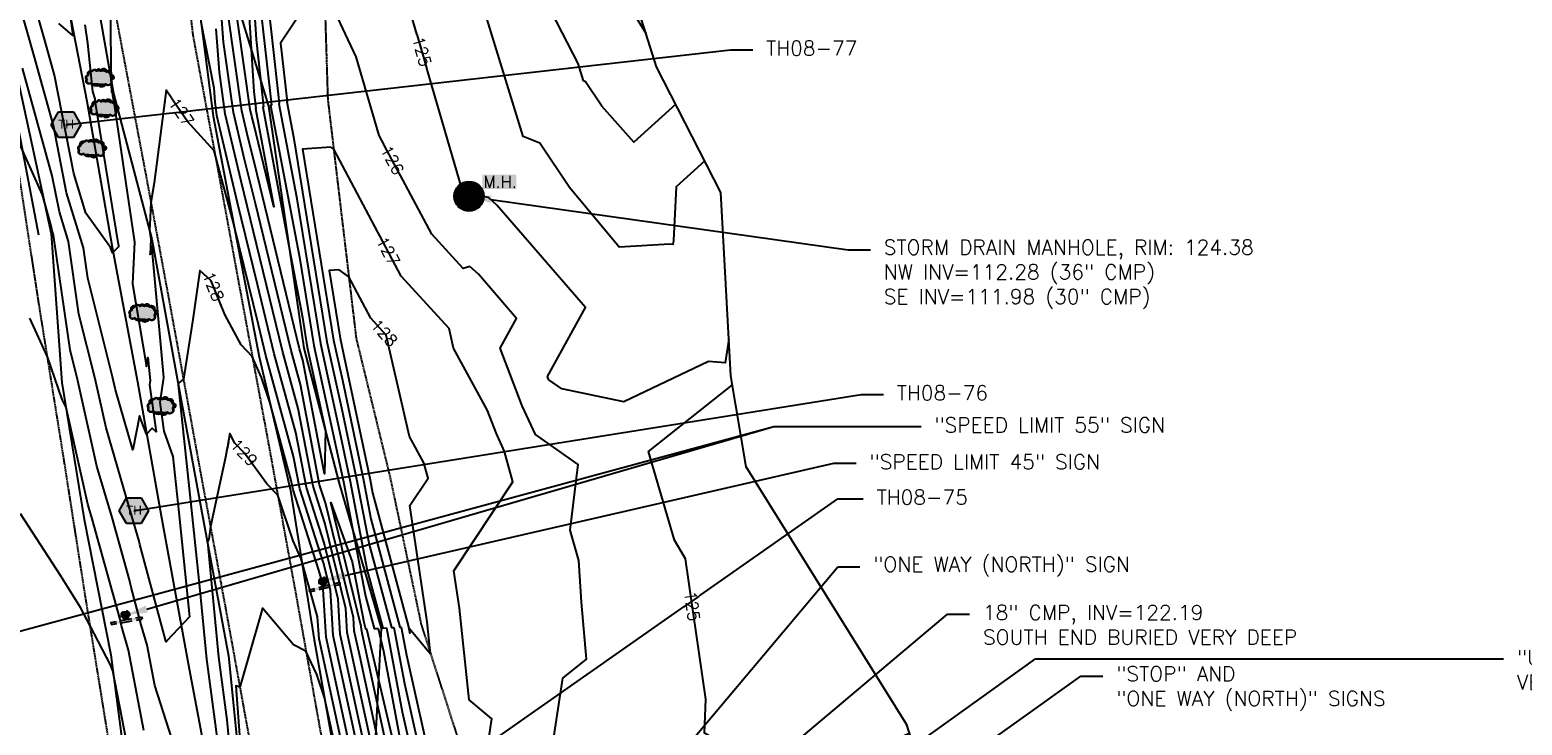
# Model space of a CAD drawing. Header units: feet. Extents: x 351431 to 355879, y 310968 to 329728.
# Tile 184 of 256: x 353139 to 353644, y 324473 to 324708. Entities that reach past the tile are written whole.
import ezdxf

# ---------------------------------------------------------------- set-up
doc = ezdxf.new("R2010")
doc.units = ezdxf.units.FT
doc.header["$MEASUREMENT"] = 0
doc.linetypes.add('D25', pattern=[0.375, 0.25, -0.125])
doc.linetypes.add('HIDDEN', pattern=[0.375, 0.25, -0.125])
for name, color, linetype in [('ELIF', 153, 'LINKFENCE'), ('ELIG', 41, 'Continuous'), ('ELTCH-EG1', 253, 'Continuous'), ('ELTCN-EG1', 251, 'Continuous'), ('ELTNB-EG1', 55, 'Continuous'), ('ELTT', 3, 'Continuous'), ('ELTTR', 161, 'HIDDEN'), ('ELYSP', 1, 'D25'), ('ELYSS', 2, 'Continuous'), ('ESFS', 153, 'Continuous'), ('ESGH', 1, 'Continuous'), ('ESIO', 4, 'Continuous'), ('ESMask', 155, 'Continuous'), ('ESUD', 5, 'Continuous'), ('ETFS', 6, 'Continuous'), ('ETGH', 4, 'Continuous'), ('ETTC', 252, 'Continuous'), ('ETUD', 4, 'Continuous')]:
    doc.layers.add(name, color=color, linetype=linetype)
doc.styles.add('ANNO-TOPO', font='simplex.shx')
doc.styles.add('L80', font='simplex', dxfattribs={"height": 4})
doc.styles.add('ROMANSM', font='romansm.shx')
doc.linetypes.add('LINKFENCE', pattern='A,0.25,-0.08,0.25,-0.08,["X",ROMANSM,S=0.08,R=0,X=-0.004,Y=-0.04],-0.12', length=0.78)

# ---------------------------------------------------------------- blocks, each defined once
blk = doc.blocks.new('ESIPUBSIGN')
at = {"layer": 'ESMask'}
h = blk.add_hatch(color=256, dxfattribs=at)
edge = h.paths.add_edge_path()
edge.add_arc((0, 0), 0.03, 90, 450)
for p, q in [((-0.03, 0.105), (-0.045, 0.105)), ((-0.045, 0.105), (-0.045, 0.066)), ((-0.03, 0.105), (-0.03, 0.066)), ((-0.045, 0.038), (-0.045, -0.039)), ((-0.03, 0.038), (-0.03, -0.039)), ((-0.045, -0.067), (-0.045, -0.106)), ((-0.03, -0.067), (-0.03, -0.106)), ((-0.03, -0.106), (-0.045, -0.106))]:
    blk.add_line(p, q)
for start, end in [(144.2314, 216.3563), (17.9702, 107.0495), (253.5383, 340.7883)]:
    blk.add_arc((0, 0), 0.03, start, end)
blk.add_solid([(-0.045, -0.106), (-0.03, -0.106), (-0.045, 0.105), (-0.03, 0.105)], dxfattribs=at)
blk = doc.blocks.new('ESIDTREE')
blk.add_lwpolyline([(-0.083, 0.021, -0.658219), (-0.054, 0.049, -0.594626), (-0.025, 0.05, -0.704437), (0.005, 0.05, -0.885068), (0.042, 0.044, -0.916303), (0.072, 0.022, -1.027393), (0.075, -0.014, -0.880235), (0.036, -0.043, -0.569977), (-0.009, -0.052, -0.370407), (-0.061, -0.036, -0.824221), (-0.092, -0.01, -0.566054), (-0.083, 0.021, -0.480508)], format="xyb")
at = {"layer": 'ESMask', "const_width": 0.01}
blk.add_lwpolyline([(-0.078, 0.023, -0.792768), (-0.051, 0.041, -0.768721), (-0.029, 0.047, 0.639322), (-0.02, 0.048, -0.704437), (0, 0.048, 0.72706), (0.01, 0.048, -0.885068), (0.037, 0.044, 0.713475), (0.045, 0.041, -0.916303), (0.068, 0.025, 0.615666), (0.073, 0.017, -1.027393), (0.075, -0.009, 0.556873), (0.071, -0.017, -0.880235), (0.04, -0.04, 0.556256), (0.032, -0.041, -0.62875), (-0.007, -0.046, -0.457201), (-0.06, -0.028, -1.148825), (-0.085, -0.009, -0.666281), (-0.081, 0.016, 0.45741)], format="xyb", close=True, dxfattribs=at)
at = {"layer": 'ESMask'}
for points in [[(-0.083, 0.021), (-0.092, -0.01), (0.072, 0.022), (0.075, -0.014)], [(-0.083, 0.021), (-0.054, 0.049), (0.072, 0.022), (0.042, 0.044)], [(-0.079, 0.033), (-0.073, 0.024), (-0.064, 0.047), (-0.057, 0.037)], [(-0.019, 0.044), (-0.016, 0.053), (0, 0.042), (-0.001, 0.052)], [(0.01, 0.043), (0.017, 0.057), (0.035, 0.04), (0.034, 0.055)], [(0.045, 0.038), (0.056, 0.046), (0.063, 0.023), (0.07, 0.033)], [(0.07, -0.007), (0.085, -0.004), (0.069, 0.017), (0.082, 0.015)], [(-0.087, -0.008), (-0.084, -0.034), (0.075, -0.011), (0.065, -0.043)], [(-0.049, -0.033), (-0.05, -0.043), (0.029, -0.038), (0.018, -0.055)]]:
    blk.add_solid(points, dxfattribs=at)
blk = doc.blocks.new('ESUMHOLE')
at = {"ltscale": 0.5}
for radius in [0.1, 0.057]:
    blk.add_circle((0, 0), radius, dxfattribs=at)
at = {"layer": 'ESMask', "const_width": 0.1}
blk.add_lwpolyline([(-0.05, 0, 1), (0.05, 0, 1)], format="xyb", close=True, dxfattribs=at)
at = {"layer": 'ESMask', "color": 155}
blk.add_solid([(0.09, 0.05), (0.09, 0.145), (0.321, 0.05), (0.321, 0.145)], dxfattribs=at)
at = {"style": 'L80'}
blk.add_text('M.H.', height=0.08, dxfattribs=at).set_placement((0.097, 0.057))
blk = doc.blocks.new('TH')
blk.add_hatch(color=256).paths.add_polyline_path([(-0.05, 0.087), (0.05, 0.087), (0.1, 0), (0.05, -0.087), (-0.05, -0.087), (-0.1, 0)])
for p, q in [((-0.1, 0), (-0.05, 0.087)), ((-0.05, -0.087), (-0.1, 0)), ((-0.05, 0.087), (0.05, 0.087)), ((0.05, 0.087), (0.1, 0)), ((0.1, 0), (0.05, -0.087)), ((0.05, -0.087), (-0.05, -0.087))]:
    blk.add_line(p, q)
blk.add_text('TH', height=0.06).set_placement((-0.053, -0.026))

msp = doc.modelspace()

# ---------------------------------------------------------------- linework, layer by layer
at = {"layer": 'ELIF', "flags": 128}
msp.add_lwpolyline([(353110.38, 324938.63), (353116.29, 324908.37), (353124.28, 324863.08), (353132.33, 324822.08), (353140.36, 324777.81), (353148.44, 324735.08), (353158.31, 324683.93), (353166.9, 324634.57), (353175.42, 324589.05), (353183.44, 324543.69), (353192.55, 324493.76), (353199.73, 324456.14), (353210.29, 324398.49), (353217.04, 324361.44), (353226.23, 324312.11), (353234.53, 324268.15), (353241.15, 324225.34), (353250.32, 324180.76), (353259.63, 324130.26), (353267.41, 324088.16), (353275.97, 324041.83), (353285.13, 323992.61), (353293.43, 323942.5), (353298.47, 323919.12), (353307.06, 323865.8), (353316.3, 323813.4), (353323.15, 323760.62), (353331.15, 323714.26), (353338.94, 323666.21), (353347.86, 323609.35), (353358.01, 323548.78), (353365.87, 323500.71), (353375.13, 323445.75), (353383.15, 323398.35), (353390.57, 323350.68), (353399.52, 323296.79), (353407.61, 323240.76), (353415.09, 323201.77), (353423.17, 323148.1), (353431.96, 323094.65), (353441.3, 323036.84), (353447.07, 323002.32), (353456.63, 322939.16), (353464.01, 322890.13), (353471.35, 322834.46), (353477.53, 322784.54), (353483.18, 322731.36), (353489.82, 322668.48), (353495, 322612.99), (353499.66, 322561.14), (353503.94, 322504.73), (353505.62, 322487.81), (353509.39, 322437.08), (353512.9, 322397.33)], dxfattribs=at)
at = {"layer": 'ELIG', "flags": 128}
msp.add_lwpolyline([(353087.14, 324968.69), (353092.31, 324935.64), (353100.72, 324884.66), (353109.01, 324833.38), (353116.96, 324784.34), (353125.08, 324735.72), (353133.2, 324684.89), (353142.02, 324638.67)], dxfattribs=at)
at = {"layer": 'ELTCH-EG1', "flags": 128}
for points, elevation in [([(353157.59, 324709.69), (353158.5, 324703.49), (353160.2, 324687.19), (353160.99, 324684.69), (353161.29, 324682.69), (353168.86, 324636.15), (353168.94, 324635.66), (353169.01, 324635.19), (353169, 324635.06), (353169.08, 324634.61), (353169.02, 324634.67), (353168.96, 324634.5), (353167, 324632.61), (353166.31, 324634.39), (353157.99, 324645.98), (353153.89, 324659.43), (353147.39, 324692.67), (353144.25, 324704.04), (353136.34, 324731.87)], 125), ([(353173.98, 324455.91), (353167.15, 324491.29), (353166.38, 324493.3), (353159.46, 324506.46), (353156.14, 324512.76), (353149.41, 324523.5), (353135.86, 324544.36)], 130), ([(353244.99, 324453.29), (353238.69, 324482.26), (353236.17, 324490.02), (353232.45, 324497.96), (353228.28, 324500.03), (353217.73, 324512.49), (353217.01, 324510.12), (353210.1, 324485.72), (353208.7, 324486.21), (353211.8, 324445.26)], 130)]:
    msp.add_lwpolyline(points, dxfattribs=dict(at, elevation=elevation))
at = {"layer": 'ELTCN-EG1', "flags": 128}
for points, elevation in [([(353357.53, 324682.87), (353343.36, 324670.03), (353332.53, 324682.24), (353327.03, 324690.47), (353326.3, 324690.76), (353324.48, 324696.68), (353299.05, 324746.15)], 123), ([(353347.51, 324706.75), (353325.41, 324742.51)], 122), ([(353211.68, 324737.51), (353214.81, 324687.21), (353215.46, 324681.43), (353215.41, 324681.4), (353221.6, 324648.14), (353214.67, 324676.59), (353214.15, 324678.75), (353213.6, 324681.07), (353207.5, 324724.12)], 122), ([(353166.16, 324723.51), (353166.49, 324695.44), (353166.41, 324691.7), (353166.69, 324687.22), (353166.96, 324686.38), (353167.02, 324685.96), (353167.41, 324683.61), (353174.48, 324636.19), (353173.82, 324622.18), (353178.48, 324594.2), (353179, 324597.21), (353179.71, 324589.48), (353179.49, 324588.01), (353181.75, 324572.15), (353180.39, 324573.32), (353178.52, 324571.32), (353176.13, 324577.51), (353173.91, 324566.06), (353167.97, 324586.3), (353166.99, 324590.7), (353158.63, 324624.04), (353157.14, 324634.32), (353151.46, 324652.96), (353147.02, 324675.68), (353140.43, 324699.54), (353135.67, 324716.29)], 126), ([(353367.33, 324663.72), (353357.65, 324654.95), (353356.72, 324636.8), (353356.5, 324635.42), (353355.49, 324635.51), (353338.39, 324634.51), (353321.57, 324654.71), (353311.53, 324669.74), (353305.91, 324672), (353291.96, 324717.39)], 124), ([(353152.6, 324713.54), (353153.56, 324706.13), (353148.81, 324710.17)], 124), ([(353191.91, 324453.31), (353181.31, 324486.33), (353178.68, 324499.99), (353176.72, 324506.8), (353173.28, 324519.53), (353172.75, 324522.08), (353166.84, 324543.14), (353161.74, 324560.52), (353155.26, 324589.39), (353152.65, 324599.81), (353147.02, 324638.65), (353146.6, 324640.03), (353146.27, 324641.71), (353143.36, 324652.23), (353134.7, 324671.62)], 128), ([(353177.64, 324471.12), (353172.4, 324498.31), (353170.05, 324506.48), (353169.52, 324509.07), (353160.08, 324542.66), (353158.62, 324547.62), (353151.29, 324580.28), (353150, 324582.98), (353145.01, 324597.44), (353139, 324610.49)], 129), ([(353251.58, 324503.5), (353251.18, 324505.3), (353251.12, 324506.27), (353240.85, 324548.21), (353248.06, 324528.14), (353251.99, 324507.79), (353252.61, 324505.48), (353252.9, 324505.48), (353261.95, 324467.2)], 123), ([(353262.32, 324454.03), (353251.58, 324503.5)], 123)]:
    msp.add_lwpolyline(points, dxfattribs=dict(at, elevation=elevation))
at = {"layer": 'ELTT', "flags": 128}
msp.add_lwpolyline([(353203, 324737.21), (353219.77, 324682.23), (353231.73, 324600.43), (353243.6, 324555.05), (353257.88, 324505.67), (353255.04, 324452.19), (353265.23, 324405.23), (353284.64, 324361.65), (353316.24, 324360.92), (353323.88, 324345.93), (353330.7, 324345.35), (353372.92, 324342.46), (353418.83, 324341.68), (353465.34, 324338.47), (353510.45, 324342.68), (353557.05, 324342.14), (353604.62, 324340.78), (353622.82, 324337.66), (353630.99, 324353.21)], dxfattribs=at)
at = {"layer": 'ELTTR', "flags": 128}
msp.add_lwpolyline([(353203.74, 324944.4), (353207.63, 324928.27), (353205.85, 324897.85), (353226.74, 324834.03), (353235.46, 324789.23), (353238.3, 324733.39), (353239.81, 324684.47), (353249.41, 324603.76), (353260.81, 324557.07), (353271.41, 324506.96), (353286.42, 324460.38), (353302.07, 324411.73), (353309.17, 324387.77), (353308.06, 324354.4)], dxfattribs=at)
at = {"layer": 'ELYSP', "flags": 128}
for points in [[(353068.78, 325081.2), (353059.79, 325130.82), (353054.34, 325155.7), (353050.44, 325180.1), (353042.67, 325229.05), (353034.75, 325278.39), (353026.9, 325327.68), (353018.78, 325377.2), (353010.76, 325426.96), (353002.8, 325475.92), (353002.27, 325480.56), (353003.09, 325490.02), (352999.17, 325526.21), (352995.92, 325576.57), (352992.11, 325626.32), (352988.61, 325676.13), (352985.03, 325726.54), (352981.58, 325776.61), (352978.35, 325826.48), (352975.51, 325876.67), (352973.38, 325926.93), (352972.55, 325977.71), (352973.45, 326028.64), (352976.27, 326079.44), (352980.56, 326131.21), (352986.11, 326182.56), (352992.85, 326233.84), (352998.89, 326285.84), (353001.66, 326310.07), (353003.03, 326310.18), (353003.26, 326292.83), (353003.37, 326281.97), (353001.14, 326233.1), (352999.43, 326189.08), (352997.03, 326142.19), (352994.25, 326087.03), (352993.07, 326061.77), (352992.64, 326051.58), (352992.11, 326037.31), (352991.6, 326021.32), (352991.39, 326013.91), (352991.22, 326006.55), (352991.1, 325999.01), (352991.03, 325991.05), (352991.02, 325986.83), (352991.04, 325978.9), (352991.11, 325971.5), (352991.23, 325964.39), (352991.4, 325957.34), (352991.97, 325938.45), (352992.25, 325931.14), (352992.61, 325923.15), (352993.36, 325908.17), (352993.86, 325899.19), (352997.17, 325850.58), (353000.97, 325801.36), (353004.35, 325753.19), (353007.68, 325705.72), (353010.79, 325657.89), (353014.16, 325608.78), (353017.99, 325560.75), (353020.5, 325533.13, 0.019742), (353041.98, 325394.4), (353050.75, 325346.25), (353059.79, 325297.37), (353068.79, 325249.36), (353077.56, 325201.69), (353086.07, 325149.74), (353088.55, 325129.46), (353092.31, 325102.76), (353096.48, 325085), (353104.39, 325048.38), (353109.53, 325018.68), (353116.21, 324982.77), (353123.93, 324941.8), (353129.71, 324892.6), (353132.8, 324872.3), (353134.34, 324872.41), (353136.09, 324863.13), (353147.48, 324817.06), (353152.51, 324795.67), (353161.67, 324747.67), (353170, 324702.8), (353178.77, 324656.31), (353187.4, 324609.65), (353195.85, 324563.27), (353205.07, 324513.34), (353214.27, 324462.79), (353223.23, 324413.12), (353232.99, 324360.56), (353250.73, 324265.13), (353259.17, 324218.85), (353268.13, 324171.77), (353276.65, 324124.79), (353285.47, 324077.76), (353293.95, 324031.48), (353302.49, 323984.28), (353310.47, 323936.95), (353318.29, 323888.82), (353325.95, 323841.56), (353334.12, 323792.31), (353341.76, 323744.49), (353349.73, 323695.02), (353357.43, 323647.08), (353365.4, 323599.43), (353373.15, 323550.72), (353381.2, 323501.59), (353388.84, 323454.49), (353399.2, 323390.87), (353410.28, 323322.51), (353417.6, 323276.23), (353425.14, 323230.22), (353432.57, 323183.84), (353440.2, 323137.07), (353448.12, 323088.05), (353455.71, 323041.02), (353463.12, 322993.83), (353470.96, 322944.85), (353478.27, 322897.22), (353484.98, 322850.84), (353491.09, 322801.36), (353496.36, 322753.95), (353501.83, 322704.77), (353506.3, 322657.8), (353510.57, 322609.66), (353514.32, 322562.73), (353517.81, 322514.83), (353520.96, 322466.74), (353523.51, 322418.8), (353525.99, 322369.56), (353527.84, 322321.58), (353528.76, 322269.65), (353528.65, 322264.45), (353528.47, 322260.28), (353528.47, 322257.33), (353527.09, 322256.26), (353523.97, 322256.26), (353517.57, 322284.24), (353507.9, 322334.86), (353500.43, 322385.89), (353491.89, 322434.59), (353488.54, 322458.93), (353485.4, 322482.66), (353479.36, 322532.79), (353473.51, 322583.14), (353467.03, 322633.57), (353461.38, 322683.92), (353455.52, 322734.27), (353449.09, 322784.68), (353442.31, 322834.79), (353435.57, 322884.94), (353427.88, 322934.95), (353419.42, 322984.86), (353410.46, 323034.56), (353401.35, 323086.61), (353392.2, 323135.54), (353383.33, 323184.95), (353373.87, 323234.02), (353364.31, 323283.05), (353354.41, 323331.93), (353348.5, 323363.57), (353344.76, 323367.5), (353342.65, 323380.92), (353334.29, 323430.04), (353326.53, 323479.39), (353318.55, 323528.73), (353310.72, 323578.35), (353302.19, 323627.72), (353294.27, 323676.82), (353286.12, 323726.37), (353278.35, 323775.69), (353270.58, 323825.27), (353262.48, 323874.41), (353254.51, 323923.75), (353246.53, 323972.83), (353238.74, 324022.49), (353230.63, 324071.67), (353222.6, 324121.3), (353214.67, 324170.3), (353206.62, 324219.71), (353198.6, 324269.29), (353190.62, 324318.34), (353182.5, 324367.93), (353174.3, 324417.22), (353165.9, 324466.71), (353157.98, 324515.64), (353150.25, 324564.91), (353142.21, 324614.87), (353134.71, 324663.85), (353126.9, 324713.6), (353119.01, 324762.71), (353110.65, 324812.5), (353103.09, 324861.78), (353094.88, 324911.03), (353086.02, 324968.36), (353081.67, 324997.73), (353073.97, 325043.93), (353068.78, 325081.2)], [(353272.95, 325152.96), (353219.97, 325153.34), (353169.57, 325153.55, -0.376825), (353124.11, 325191.52), (353120.74, 325211.09), (353111.32, 325264.47), (353102.69, 325315.94), (353094.98, 325362, -0.032093), (353092.56, 325389.37), (353092.45, 325413.39), (353092.03, 325468.16), (353091.8, 325518.76), (353091.59, 325568.94), (353091.27, 325619.53), (353090.97, 325684.29), (353090.69, 325732.05), (353090.38, 325782.2), (353090.21, 325828.91), (353089.86, 325881.42), (353089.49, 325930.95), (353089.22, 325979.93), (353089.01, 326030.11), (353088.56, 326081.64), (353088.3, 326133.54), (353088.04, 326177.19), (353087.74, 326218.6), (353087.56, 326251.03), (353087.38, 326253.61), (353087.11, 326256.31), (353086.91, 326257.87), (353086.66, 326259.51), (353086.36, 326261.17), (353086, 326262.83), (353085.58, 326264.44), (353085.1, 326265.95), (353084.54, 326267.32), (353084.09, 326268.23), (353083.61, 326269.08), (353083.1, 326269.87), (353082.56, 326270.62), (353081.98, 326271.32), (353081.37, 326271.98), (353080.72, 326272.61), (353080.04, 326273.21), (353079.32, 326273.79), (353078.57, 326274.36), (353076.95, 326275.45), (353076.09, 326275.99), (353075.3, 326276.45), (353074.52, 326276.86), (353073.74, 326277.23), (353072.97, 326277.54), (353072.2, 326277.82), (353071.42, 326278.06), (353070.64, 326278.27), (353069.84, 326278.44), (353068.19, 326278.72), (353066.45, 326278.92), (353065.53, 326279.01), (353063.36, 326279.16), (353061.33, 326279.21), (353059.37, 326279.16), (353058.4, 326279.1), (353057.43, 326279), (353056.46, 326278.87), (353055.47, 326278.71), (353053.42, 326278.29), (353052.34, 326278.03), (353051.29, 326277.75), (353050.29, 326277.44), (353049.33, 326277.12), (353048.41, 326276.78), (353047.51, 326276.42), (353045.78, 326275.62), (353044.07, 326274.72), (353042.34, 326273.72), (353040.52, 326272.59), (353038.94, 326271.54), (353037.51, 326270.49), (353036.19, 326269.41), (353034.94, 326268.28), (353033.7, 326267.06), (353031.78, 326265.03), (353030.91, 326264.03), (353030.16, 326263.06), (353029.49, 326262.08), (353028.87, 326261.08), (353028.29, 326260.02), (353027.41, 326258.28), (353026.72, 326256.8), (353026.12, 326255.39), (353025.58, 326254.03), (353025.09, 326252.66), (353024.64, 326251.23), (353023.99, 326248.91), (353023.61, 326247.2), (353023.27, 326245.31), (353022.99, 326243.43), (353022.52, 326239.59), (353022.11, 326233.06), (353022.11, 326187.49), (353022.01, 326176.58), (353020.84, 326143.82), (353017.37, 326085.64), (353016.86, 326077.92), (353015.74, 326059.97), (353015.16, 326049.61), (353014.67, 326039.64), (353014.48, 326035.1), (353014.19, 326027.05), (353013.97, 326019.54), (353013.81, 326012.32), (353013.69, 326005.16), (353013.62, 325997.82), (353013.58, 325985.95), (353013.59, 325978.06), (353013.64, 325970.7), (353013.74, 325963.64), (353013.88, 325956.63), (353014.06, 325949.45), (353014.4, 325937.84), (353014.67, 325930.65), (353015.04, 325922.78), (353015.81, 325908.04), (353016.33, 325899.2), (353019.69, 325851.5), (353023.23, 325802.32), (353026.68, 325754.65), (353030.15, 325706), (353033.41, 325658.17), (353037.01, 325608.95), (353040.4, 325561.45), (353042.91, 325535.16, 0.019462), (353061.1, 325414.39), (353062.36, 325408.69), (353066.36, 325398.83), (353067.6, 325399.45), (353068.03, 325389.12), (353074.65, 325351.4), (353083.98, 325302.13), (353092.92, 325254.03), (353101.88, 325205.05), (353111.6, 325155.23), (353116.49, 325135.36), (353124.98, 325109.47), (353131.32, 325088.61), (353135.55, 325053.36), (353139.71, 325031.52), (353135.87, 325030.8), (353136.94, 325024.42), (353143.89, 324987.19), (353149.4, 324957.62), (353151.1, 324948.04), (353155.07, 324948.57), (353164.89, 324900.22), (353171.6, 324868.47), (353179.21, 324822.85), (353182.6, 324799.05), (353188.74, 324752.1), (353194.19, 324706.13), (353202.77, 324660.04), (353211.35, 324613.47), (353219.83, 324567.66), (353229.09, 324516.78), (353238.16, 324466.07), (353247.13, 324416.94), (353256.74, 324365.33), (353264.81, 324348.73), (353281.74, 324336.34), (353301.61, 324329.39), (353315.74, 324328.16), (353325.56, 324327.36), (353373.13, 324327.64), (353419.8, 324328.34), (353465.96, 324329.39), (353510.93, 324331.48), (353556.13, 324333.23), (353605.22, 324330.83), (353631.76, 324326.11), (353664.99, 324308.46), (353702.61, 324279.12), (353737.46, 324247.99)]]:
    msp.add_lwpolyline(points, format="xyb", dxfattribs=at)
at = {"layer": 'ELYSS', "flags": 128}
for points in [[(353157.77, 324944.18), (353164.31, 324939.25), (353164.97, 324933.44), (353162.13, 324923.84), (353171.05, 324888.51), (353182.93, 324827.66), (353188.66, 324784.51), (353193.74, 324735.59), (353201.02, 324678.86), (353208.04, 324642.13), (353216.61, 324597.47), (353227.18, 324552.29), (353235.19, 324501.8), (353244.52, 324449.7), (353253.21, 324403.88), (353262.37, 324369.67), (353275.92, 324360.21), (353284.64, 324361.65), (353290.98, 324368.4)], [(353158.24, 324738.66), (353167.32, 324686.48), (353180.29, 324637.25), (353188.64, 324591.34), (353197.04, 324546.06), (353206.27, 324496.42), (353211.54, 324443.46), (353222.54, 324398.61), (353232.85, 324348.78), (353237.89, 324312.15), (353247.63, 324267.51), (353254.82, 324225.29), (353260.14, 324179.88), (353270.41, 324132.65), (353276.44, 324087.64), (353289.71, 324043.95), (353297.29, 323998.37)], [(353134.65, 324692.76), (353146.21, 324639), (353149.92, 324588.79), (353157.38, 324542.47), (353166.44, 324496.71), (353172.58, 324450.13), (353179.74, 324402.85), (353187.78, 324356.51), (353194.81, 324309.72), (353198.04, 324293.33), (353202.68, 324260.78), (353209.15, 324218.57), (353216.32, 324172.67), (353224.11, 324124.78), (353230.54, 324082.84), (353238.28, 324036.16), (353246.17, 323987.85)]]:
    msp.add_lwpolyline(points, dxfattribs=at)
at = {"layer": 'ETFS', "linetype": 'ByBlock', "lineweight": -2}
for p, q in [((353390.75, 324573.91), (353440.52, 324573.91)), ((353411.05, 324561.46), (353418.55, 324561.46)), ((353412.34, 324526.49), (353419.84, 324526.49)), ((353479.16, 324495.3), (353637.54, 324495.3)), ((353494.54, 324489.46), (353502.04, 324489.46))]:
    msp.add_line(p, q, dxfattribs=at)
for points in [[(353245.69, 324523.5), (353411.05, 324561.46)], [(353307.44, 324372.19), (353479.16, 324495.3)], [(353291.16, 324344.13), (353494.54, 324489.46)]]:
    msp.add_lwpolyline(points, dxfattribs=at)
at = {"layer": 'ETFS'}
for points in [[(353245.96, 324522.28), (353238.38, 324521.82), (353245.41, 324524.72)], [(353178.93, 324510.98), (353171.38, 324510.08), (353178.24, 324513.38)]]:
    msp.add_solid(points, dxfattribs=at)
at = {"layer": 'ETGH', "linetype": 'ByBlock', "lineweight": -2}
for p, q in [((353376.08, 324701.29), (353383.58, 324701.29)), ((353420.29, 324584.76), (353427.79, 324584.76)), ((353412.32, 324549.48), (353420.97, 324549.48))]:
    msp.add_line(p, q, dxfattribs=at)
at = {"layer": 'ETUD', "linetype": 'ByBlock', "lineweight": -2}
for p, q in [((353415.89, 324633.65), (353423.39, 324633.65)), ((353449.43, 324510.5), (353456.93, 324510.5))]:
    msp.add_line(p, q, dxfattribs=at)
msp.add_lwpolyline([(353295.01, 324650.7), (353415.89, 324633.65)], dxfattribs=at)
at = {"layer": 'ETUD'}
msp.add_solid([(353294.84, 324649.46), (353287.59, 324651.75), (353295.19, 324651.94)], dxfattribs=at)

# ---------------------------------------------------------------- block references
at = {"layer": 'ESFS'}
for p, xscale, yscale, zscale, rotation in [((353238.24, 324521.42), 50.00000000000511, 50.00000000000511, 50.00000000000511, 103.7703499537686), ((353171.38, 324510.08), 49.99999999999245, 49.99999999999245, 49.99999999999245, 100.1169902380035)]:
    msp.add_blockref('ESIPUBSIGN', p, dxfattribs=dict(at, xscale=xscale, yscale=yscale, zscale=zscale, rotation=rotation))
at = {"layer": 'ESGH', "xscale": 50, "yscale": 50, "zscale": 50}
for p in [(353151.27, 324675.94), (353174.22, 324545.41)]:
    msp.add_blockref('TH', p, dxfattribs=at)
at = {"layer": 'ESIO', "xscale": 50, "yscale": 50, "zscale": 50}
for p in [(353162.84, 324691.75), (353164.4, 324681.39), (353160.22, 324667.83), (353177.53, 324612.26), (353183.73, 324580.76)]:
    msp.add_blockref('ESIDTREE', p, dxfattribs=at)
at = {"layer": 'ESUD', "xscale": 50, "yscale": 50, "zscale": 50}
msp.add_blockref('ESUMHOLE', (353287.59, 324651.75), dxfattribs=at)

# ---------------------------------------------------------------- texts
at = {"layer": 'ETFS', "char_height": 5, "attachment_point": 1, "style": 'ANNO-TOPO'}
for s, insert in [('"SPEED LIMIT 55" SIGN', (353445.02, 324576.91)), ('"SPEED LIMIT 45" SIGN', (353423.05, 324564.46)), ('"ONE WAY (NORTH)" SIGN', (353424.34, 324529.82)), ('"UNAUTHORIZED MOTOR \\PVECHICLES PROHIBITED" SIGN', (353642.04, 324498.3)), ('"STOP" AND\\P"ONE WAY (NORTH)" SIGNS', (353506.54, 324492.8))]:
    msp.add_mtext(s, dxfattribs=dict(at, insert=insert))
at = {"layer": 'ETGH', "char_height": 5, "attachment_point": 1, "style": 'ANNO-TOPO'}
for s, insert in [('TH08-77', (353388.08, 324704.29)), ('TH08-76', (353432.29, 324587.76)), ('TH08-75', (353425.47, 324552.48))]:
    msp.add_mtext(s, dxfattribs=dict(at, insert=insert))
at = {"layer": 'ETUD', "char_height": 5, "attachment_point": 1, "style": 'ANNO-TOPO'}
for s, insert in [('STORM DRAIN MANHOLE, RIM: 124.38\\PNW INV=112.28 (36" CMP)\\PSE INV=111.98 (30" CMP)', (353427.89, 324636.99)), ('18" CMP, INV=122.19\\PSOUTH END BURIED VERY DEEP', (353461.43, 324513.5))]:
    msp.add_mtext(s, dxfattribs=dict(at, insert=insert))

# ---------------------------------------------------------------- next in the draw order: texts
at = {"layer": 'ETTC', "char_height": 4, "attachment_point": 5, "style": 'L80', "bg_fill": 3, "box_fill_scale": 1.2, "bg_fill_color": 256}
for s, insert, rotation, bg_fill_transparency in [('{125}', (353271.65, 324700.68, 125), 286.2125, 7020234), ('{127}', (353190.26, 324680.2, 127), 304.3504, 7020274), ('{126}', (353261.64, 324663.99, 126), 298.0661, 7020249), ('{127}', (353260.2, 324633.15, 127), 298.0661, 7020254), ('{128}', (353201.14, 324621.24, 128), 292.1584, 7020269), ('{128}', (353258.91, 324605.59, 128), 312.454, 7020259), ('{129}', (353211.49, 324565.09, 129), 313.5376, 7020264), ('{125}', (353363.1, 324513.19, 125), 278.234, 232)]:
    msp.add_mtext(s, dxfattribs=dict(at, insert=insert, rotation=rotation, bg_fill_transparency=bg_fill_transparency))

# ---------------------------------------------------------------- next in the draw order: linework, layer by layer
at = {"layer": 'ELTCH-EG1', "elevation": 125, "flags": 128}
for points in [[(353217.48, 324735.9), (353223.41, 324683.15), (353223.24, 324683.04), (353229.24, 324651.51), (353237.33, 324601.93), (353244.13, 324570.79), (353247.38, 324555.35), (353253.19, 324525.25), (353258.42, 324505.77), (353259.73, 324505.78), (353265.03, 324477.42), (353269.93, 324455.61)], [(353375.52, 324603.44), (353374.24, 324595.45), (353368.58, 324595.91), (353339.99, 324582.22), (353318.96, 324586.63), (353314.55, 324589.71), (353314.38, 324590.09), (353314.09, 324590.84), (353326.98, 324614.15), (353297.04, 324648.73), (353294.16, 324651.31), (353287.05, 324652.62), (353285.51, 324653.23), (353284.33, 324657.07), (353265.29, 324722.57)], [(353257.58, 324452.88), (353249.69, 324489.15), (353246.41, 324504.25), (353245.91, 324512.4), (353238.83, 324541.29), (353234.83, 324553.72), (353229.8, 324580.02), (353224.57, 324599.03), (353215.68, 324635.6), (353210.49, 324656.82), (353205.16, 324679.58), (353203.15, 324693.74), (353202.02, 324708.33)], [(353436.59, 324470.14), (353435.49, 324469.65), (353412.27, 324458.32), (353393.77, 324455.12), (353367.26, 324470.22), (353367.67, 324481.66), (353360.79, 324529.18), (353357.15, 324535.5), (353348.26, 324565.43), (353376.72, 324587.94)]]:
    msp.add_lwpolyline(points, dxfattribs=at)
at = {"layer": 'ELTCN-EG1', "flags": 128}
for points, elevation in [([(353213.49, 324737.85), (353215.55, 324704.77), (353218.11, 324682.01), (353217.91, 324681.88), (353226.85, 324633.8), (353231.23, 324610.81), (353232.87, 324600.73), (353239.02, 324572.55), (353238.68, 324557.88), (353231.34, 324596.28), (353230.28, 324600.14), (353215.01, 324662.93), (353212.93, 324671.44), (353210.79, 324680.58), (353206.05, 324714)], 123), ([(353259.95, 324453.45), (353250.63, 324496.33), (353248.8, 324504.77), (353248.52, 324509.33), (353239.03, 324548.05), (353237.07, 324554.14), (353230.57, 324588.15), (353227.43, 324599.59), (353215.34, 324649.26), (353211.71, 324664.13), (353207.97, 324680.08), (353204.6, 324703.87), (353202.7, 324728.39)], 124), ([(353216.29, 324722.34), (353220.76, 324682.58), (353220.48, 324682.4), (353230.23, 324631.16), (353235.1, 324601.33), (353243.81, 324561.42), (353245.13, 324555.17), (353252.59, 324516.52), (353255.52, 324505.62), (353256.88, 324505.63), (353258.69, 324497.97), (353264.33, 324467.85)], 124), ([(353235.74, 324721.53), (353223.83, 324703.51), (353226.05, 324683.72), (353225.99, 324683.68), (353228.24, 324671.86), (353239.56, 324602.52), (353244.44, 324580.16), (353249.63, 324555.53), (353253.8, 324533.98), (353261.33, 324505.91), (353262.2, 324505.92), (353265.74, 324486.98), (353272.66, 324456.16)], 126), ([(353315.98, 324466.63), (353319.33, 324488.79), (353327.33, 324495.28), (353325.65, 324514.51), (353324.77, 324528.62), (353321.81, 324538.87), (353324.52, 324561.05), (353310.08, 324571.16), (353305.56, 324580.93), (353298.11, 324600.36), (353303.68, 324610.43), (353290.75, 324625.36), (353287.82, 324627.99), (353285.59, 324627.37), (353274.99, 324638.95), (353257.19, 324672.34), (353249.47, 324698.91), (353238.66, 324721.77)], 126), ([(353255.2, 324452.3), (353248.75, 324481.98), (353244.02, 324503.73), (353243.3, 324515.47), (353238.63, 324534.53), (353232.59, 324553.3), (353229.03, 324571.89), (353221.72, 324598.47), (353216.01, 324621.93), (353209.27, 324649.51), (353202.34, 324679.09), (353201.7, 324683.62), (353201.34, 324688.28), (353196.95, 324710.6)], 126), ([(353252.83, 324451.72), (353247.81, 324474.81), (353241.63, 324503.21), (353240.69, 324518.53), (353238.43, 324527.77), (353230.34, 324552.88), (353228.26, 324563.76), (353218.86, 324597.91), (353216.34, 324608.27), (353208.05, 324642.2), (353207.91, 324642.81), (353202.46, 324663.27), (353201.45, 324667.08), (353192.43, 324677.03), (353185.2, 324687.61), (353181.07, 324656.26), (353180.01, 324649.65), (353179.72, 324644.4), (353179.51, 324640.2), (353179.96, 324637.19), (353179.72, 324632.08), (353180.21, 324634.98), (353184.31, 324590.44), (353183.03, 324581.97), (353184.4, 324572.3), (353187.45, 324563.77), (353189.45, 324544.86), (353193.06, 324509.59), (353185.39, 324501.46), (353185.35, 324501.35), (353185.13, 324501.08), (353184.98, 324501.54), (353184.96, 324501.68), (353184.94, 324501.74), (353176.21, 324534.06), (353175.99, 324535.1), (353173.6, 324543.62), (353164.86, 324573.41), (353161.12, 324590.05), (353155.64, 324611.92), (353152.08, 324636.48), (353149.03, 324646.5), (353146.64, 324658.7), (353136.6, 324695.05)], 127), ([(353293.24, 324461.82), (353295.26, 324475.11), (353287.61, 324481.54), (353284.36, 324512.51), (353282.46, 324525.08), (353302.45, 324555.18), (353299.64, 324565.49), (353296.74, 324571.77), (353293.83, 324579.36), (353282.39, 324600.42), (353280.87, 324607.06), (353264.68, 324624.76), (353241.82, 324667.64), (353240.91, 324668.3), (353231.26, 324667.65), (353241.79, 324603.12)], 127), ([(353246.87, 324467.63), (353239.25, 324502.69), (353238.13, 324520.75), (353236.83, 324525.36), (353228.1, 324552.46), (353227.49, 324555.62), (353220.19, 324582.17), (353217.37, 324590.44), (353214.29, 324597.62), (353210.58, 324601.51), (353204.98, 324611.8), (353200.34, 324623.19), (353196.53, 324626.63), (353194.22, 324610.05), (353190.99, 324589.91), (353189.36, 324588.53), (353189.25, 324588.03), (353193.76, 324545.54), (353196.4, 324519.75), (353198.76, 324495.27), (353205.01, 324448.66)], 128), ([(353244.03, 324603.72), (353245.08, 324598.89), (353254.14, 324555.89), (353255, 324551.44), (353267.13, 324506.21), (353267.14, 324506.21), (353267.16, 324506.11), (353267.61, 324504.07), (353267.43, 324505.56), (353274.62, 324497.01), (353273.48, 324507.85), (353267.53, 324547.14), (353273.73, 324556.49), (353272.33, 324561.66), (353267.51, 324570.53), (353259.61, 324604.83), (353254.36, 324610.57), (353246.95, 324624.47), (353243.71, 324626.85), (353240.29, 324626.62), (353244.03, 324603.72)], 128), ([(353241.79, 324603.12), (353244.76, 324589.52), (353251.89, 324555.71), (353254.4, 324542.71), (353264.23, 324506.06), (353264.67, 324506.06), (353266.45, 324496.55), (353275.4, 324456.72)], 127), ([(353245.93, 324460.46), (353236.86, 324502.16), (353236.4, 324509.6), (353230.84, 324529.2), (353228.09, 324535.26), (353222.92, 324550.7), (353219.2, 324554.49), (353211.7, 324564.87), (353208.44, 324568.3), (353206.69, 324571.53), (353205.27, 324563.56), (353200.13, 324540.07), (353199.54, 324535.86), (353199.11, 324534.93), (353202.86, 324495.9), (353205.7, 324474.76), (353208.59, 324443.34)], 129)]:
    msp.add_lwpolyline(points, dxfattribs=dict(at, elevation=elevation))
at = {"layer": 'ELTNB-EG1'}
msp.add_polyline3d([(353647.62, 324357.59, 125.69), (353555.32, 324366.37, 125.9), (353458.83, 324399.68, 127.45), (353435.69, 324473.02, 124.9), (353381.39, 324560.25, 124.02), (353376.19, 324591.05, 125.11), (353372.81, 324653, 124.56), (353351.07, 324695.51, 122.34), (353325.13, 324777.5, 119.86)], dxfattribs=at)
at = {"layer": 'ETFS', "linetype": 'ByBlock', "lineweight": -2}
for points in [[(353119.76, 324500.46), (353390.75, 324573.91)], [(353178.59, 324512.18), (353390.75, 324573.91)], [(353240.08, 324321.72), (353412.34, 324526.49)]]:
    msp.add_lwpolyline(points, dxfattribs=at)
at = {"layer": 'ETGH', "linetype": 'ByBlock', "lineweight": -2}
for points in [[(353151.27, 324675.94), (353376.08, 324701.29)], [(353174.22, 324545.41), (353420.29, 324584.76)], [(353198.7, 324399.81), (353412.32, 324549.48)]]:
    msp.add_lwpolyline(points, dxfattribs=at)
at = {"layer": 'ETUD', "linetype": 'ByBlock', "lineweight": -2}
msp.add_lwpolyline([(353289.64, 324375.93), (353449.43, 324510.5)], dxfattribs=at)

doc.saveas('drawing.dxf')
